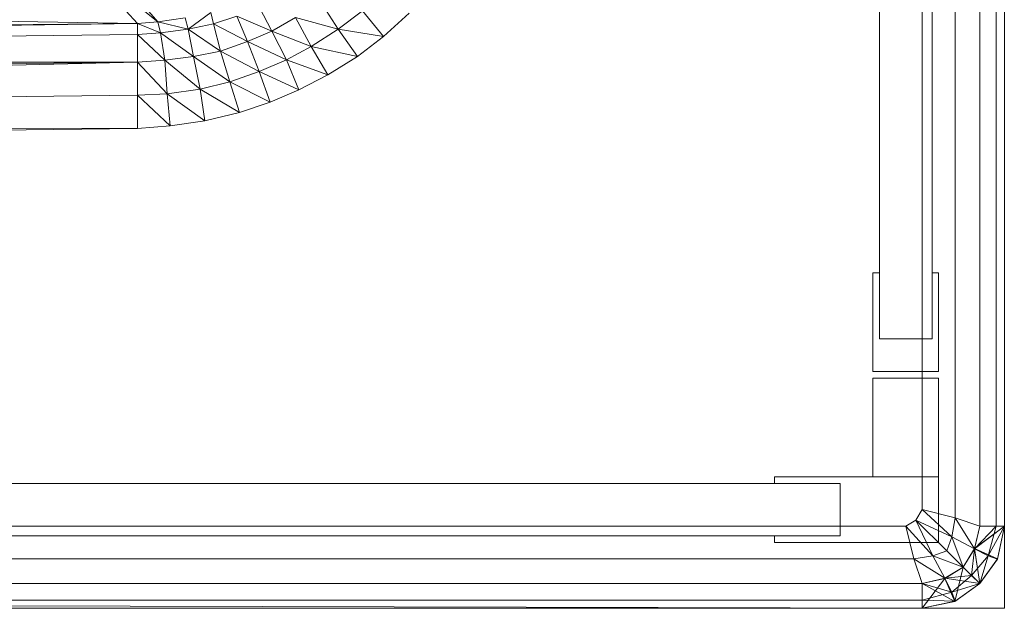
# Model space of a CAD drawing. Header units: metres. Extents: x 391.1 to 427.5, y 12.7 to 28.4.
# Tile 159 of 247: x 408.8218 to 408.9417, y 23.3507 to 23.4224. Entities that reach past the tile are written whole.
import ezdxf

# ---------------------------------------------------------------- set-up
doc = ezdxf.new("R2010")
doc.units = ezdxf.units.M
doc.layers.add('02_MOBILIARIO', color=7, linetype='Continuous', lineweight=18)
doc.layers.add('Mobiliario', color=7, linetype='Continuous', lineweight=18)

# ---------------------------------------------------------------- blocks, each defined once
blk = doc.blocks.new('Family - Plats de dutxa PS-1-153501-01_PCI_PS1')
at = {"layer": '02_MOBILIARIO', "color": 253, "true_color": 0xaaaaaa}
for p, q in [((0.81, 0), (0.81, 0.8)), ((0.81, 0), (0.81, 0.8)), ((0.807, 0.01), (0.807, 0.79)), ((0.7948, 0.0328), (0.7948, 0.7592)), ((0.8012, 0.7592), (0.8012, 0.0328)), ((0.81, 0.5), (0.81, 0.01)), ((0.81, 0.5), (0.81, 0.01)), ((0.81, 0.01), (0.81, 0.5)), ((0.8, 0.4), (0.8, 0.012)), ((0.8, 0.4), (0.8, 0.012)), ((0.804, 0.4), (0.804, 0.011)), ((0.804, 0.4), (0.804, 0.011)), ((0.807, 0.4), (0.807, 0.01)), ((0.807, 0.01), (0.807, 0.4)), ((0.807, 0.4), (0.807, 0.01)), ((0.809, 0.01), (0.809, 0.4)), ((0.809, 0.4), (0.809, 0.01)), ((0.81, 0.01), (0.81, 0.4)), ((0.81, 0.4), (0.81, 0.01)), ((0.81, 0.01), (0.81, 0.4)), ((0.81, 0.4), (0.81, 0.01)), ((0.69702, 0.07927), (0.70444, 0.07118)), ((0.69702, 0.07927), (0.70691, 0.07138)), ((0.70691, 0.07138), (0.69702, 0.07927)), ((0.70444, 0.07118), (0.69702, 0.07927)), ((0.70691, 0.07138), (0.69987, 0.07951)), ((0.69987, 0.07951), (0.70691, 0.07138)), ((0.41, 0.0759), (0.70444, 0.07118)), ((0.70444, 0.07118), (0.41, 0.0759)), ((0.72081, 0.07024), (0.71927, 0.0732)), ((0.71927, 0.0732), (0.72081, 0.07024)), ((0.72887, 0.07049), (0.72668, 0.07388)), ((0.72668, 0.07388), (0.72887, 0.07049)), ((0.71061, 0.07048), (0.71337, 0.07251)), ((0.71337, 0.07251), (0.71061, 0.07048)), ((0.71371, 0.07112), (0.71337, 0.07251)), ((0.71371, 0.07112), (0.71337, 0.07251)), ((0.71371, 0.07112), (0.71656, 0.07204)), ((0.71656, 0.07204), (0.71371, 0.07112)), ((0.71656, 0.07204), (0.72081, 0.07024)), ((0.72081, 0.07024), (0.71656, 0.07204)), ((0.71785, 0.06897), (0.71656, 0.07204)), ((0.71656, 0.07204), (0.71785, 0.06897)), ((0.73185, 0.07272), (0.72887, 0.07049)), ((0.72887, 0.07049), (0.73185, 0.07272)), ((0.7344, 0.06957), (0.73185, 0.07272)), ((0.73185, 0.07272), (0.7344, 0.06957)), ((0.73753, 0.07241), (0.7344, 0.06957)), ((0.73753, 0.07241), (0.7344, 0.06957)), ((0.70444, 0.07118), (0.41, 0.06781)), ((0.41, 0.06781), (0.70444, 0.07118)), ((0.70444, 0.07118), (0.41, 0.06646)), ((0.41, 0.06646), (0.70444, 0.07118)), ((0.70691, 0.07138), (0.70444, 0.07118)), ((0.70444, 0.07118), (0.70691, 0.07138)), ((0.70444, 0.06983), (0.70444, 0.07118)), ((0.70444, 0.07118), (0.70725, 0.07002)), ((0.70725, 0.07002), (0.70444, 0.07118)), ((0.70444, 0.06983), (0.70444, 0.07118)), ((0.71027, 0.07187), (0.70691, 0.07138)), ((0.70691, 0.07138), (0.71027, 0.07187)), ((0.70691, 0.07138), (0.71061, 0.07048)), ((0.71061, 0.07048), (0.70691, 0.07138)), ((0.70725, 0.07002), (0.70691, 0.07138)), ((0.70691, 0.07138), (0.70725, 0.07002)), ((0.71027, 0.07187), (0.71061, 0.07048)), ((0.71027, 0.07187), (0.71061, 0.07048)), ((0.71061, 0.07048), (0.71371, 0.07112)), ((0.71371, 0.07112), (0.71061, 0.07048)), ((0.71371, 0.07112), (0.71785, 0.06897)), ((0.71785, 0.06897), (0.71371, 0.07112)), ((0.71455, 0.06781), (0.71371, 0.07112)), ((0.71371, 0.07112), (0.71455, 0.06781)), ((0.7237, 0.07189), (0.72081, 0.07024)), ((0.72081, 0.07024), (0.7237, 0.07189)), ((0.7237, 0.07189), (0.72561, 0.06838)), ((0.7237, 0.07189), (0.72887, 0.07049)), ((0.72887, 0.07049), (0.7237, 0.07189)), ((0.72561, 0.06838), (0.7237, 0.07189)), ((0.70444, 0.06983), (0.41, 0.06646)), ((0.41, 0.06646), (0.70444, 0.06983)), ((0.70444, 0.06983), (0.70725, 0.07002)), ((0.70725, 0.07002), (0.70444, 0.06983)), ((0.70444, 0.06983), (0.70444, 0.06646)), ((0.70444, 0.06983), (0.70779, 0.0667)), ((0.70779, 0.0667), (0.70444, 0.06983)), ((0.70444, 0.06646), (0.70444, 0.06983)), ((0.70725, 0.07002), (0.71061, 0.07048)), ((0.71061, 0.07048), (0.70725, 0.07002)), ((0.70725, 0.07002), (0.71129, 0.06714)), ((0.71129, 0.06714), (0.70725, 0.07002)), ((0.70779, 0.0667), (0.70725, 0.07002)), ((0.70725, 0.07002), (0.70779, 0.0667)), ((0.71061, 0.07048), (0.71455, 0.06781)), ((0.71455, 0.06781), (0.71061, 0.07048)), ((0.71129, 0.06714), (0.71061, 0.07048)), ((0.71061, 0.07048), (0.71129, 0.06714)), ((0.72081, 0.07024), (0.71785, 0.06897)), ((0.71785, 0.06897), (0.72081, 0.07024)), ((0.72081, 0.07024), (0.72258, 0.06673)), ((0.72081, 0.07024), (0.72561, 0.06838)), ((0.72561, 0.06838), (0.72081, 0.07024)), ((0.72258, 0.06673), (0.72081, 0.07024)), ((0.72561, 0.06838), (0.72887, 0.07049)), ((0.72887, 0.07049), (0.72561, 0.06838)), ((0.72887, 0.07049), (0.7344, 0.06957)), ((0.7344, 0.06957), (0.72887, 0.07049)), ((0.73123, 0.06714), (0.72887, 0.07049)), ((0.72887, 0.07049), (0.73123, 0.06714)), ((0.7344, 0.06957), (0.73123, 0.06714)), ((0.7344, 0.06957), (0.73123, 0.06714)), ((0.71785, 0.06897), (0.71455, 0.06781)), ((0.71455, 0.06781), (0.71785, 0.06897)), ((0.71785, 0.06897), (0.72258, 0.06673)), ((0.72258, 0.06673), (0.71785, 0.06897)), ((0.71925, 0.0653), (0.71785, 0.06897)), ((0.71785, 0.06897), (0.71925, 0.0653)), ((0.72561, 0.06838), (0.72258, 0.06673)), ((0.72258, 0.06673), (0.72561, 0.06838)), ((0.72561, 0.06838), (0.73123, 0.06714)), ((0.73123, 0.06714), (0.72561, 0.06838)), ((0.72763, 0.06493), (0.72561, 0.06838)), ((0.72561, 0.06838), (0.72763, 0.06493)), ((0.71455, 0.06781), (0.71129, 0.06714)), ((0.71129, 0.06714), (0.71455, 0.06781)), ((0.71455, 0.06781), (0.71925, 0.0653)), ((0.71925, 0.0653), (0.71455, 0.06781)), ((0.71571, 0.06408), (0.71455, 0.06781)), ((0.71455, 0.06781), (0.71571, 0.06408)), ((0.73123, 0.06714), (0.72763, 0.06493)), ((0.73123, 0.06714), (0.72763, 0.06493)), ((0.41, 0.06646), (0.70444, 0.06646)), ((0.70444, 0.06646), (0.41, 0.06309)), ((0.70444, 0.06646), (0.41, 0.06646)), ((0.41, 0.06309), (0.70444, 0.06646)), ((0.70444, 0.06646), (0.41, 0.05905)), ((0.41, 0.05905), (0.70444, 0.06646)), ((0.70779, 0.0667), (0.70444, 0.06646)), ((0.70444, 0.06646), (0.70779, 0.0667)), ((0.70444, 0.06242), (0.70444, 0.06646)), ((0.70444, 0.06646), (0.70807, 0.0626)), ((0.70807, 0.0626), (0.70444, 0.06646)), ((0.70444, 0.06242), (0.70444, 0.06646)), ((0.71129, 0.06714), (0.70779, 0.0667)), ((0.70779, 0.0667), (0.71129, 0.06714)), ((0.70779, 0.0667), (0.7121, 0.06315)), ((0.7121, 0.06315), (0.70779, 0.0667)), ((0.70807, 0.0626), (0.70779, 0.0667)), ((0.70779, 0.0667), (0.70807, 0.0626)), ((0.71129, 0.06714), (0.71571, 0.06408)), ((0.71571, 0.06408), (0.71129, 0.06714)), ((0.7121, 0.06315), (0.71129, 0.06714)), ((0.71129, 0.06714), (0.7121, 0.06315)), ((0.72258, 0.06673), (0.71925, 0.0653)), ((0.71925, 0.0653), (0.72258, 0.06673)), ((0.72258, 0.06673), (0.7241, 0.06309)), ((0.72258, 0.06673), (0.72763, 0.06493)), ((0.72763, 0.06493), (0.72258, 0.06673)), ((0.7241, 0.06309), (0.72258, 0.06673)), ((0.71571, 0.06408), (0.71925, 0.0653)), ((0.71925, 0.0653), (0.71571, 0.06408)), ((0.71925, 0.0653), (0.7241, 0.06309)), ((0.7241, 0.06309), (0.71925, 0.0653)), ((0.72059, 0.06158), (0.71925, 0.0653)), ((0.71925, 0.0653), (0.72059, 0.06158)), ((0.72763, 0.06493), (0.7241, 0.06309)), ((0.72763, 0.06493), (0.7241, 0.06309)), ((0.7121, 0.06315), (0.71571, 0.06408)), ((0.71571, 0.06408), (0.7121, 0.06315)), ((0.71571, 0.06408), (0.71689, 0.06035)), ((0.71571, 0.06408), (0.72059, 0.06158)), ((0.72059, 0.06158), (0.71571, 0.06408)), ((0.71689, 0.06035), (0.71571, 0.06408)), ((0.70444, 0.06242), (0.41, 0.05905)), ((0.41, 0.05905), (0.70444, 0.06242)), ((0.70444, 0.06242), (0.70807, 0.0626)), ((0.70807, 0.0626), (0.70444, 0.06242)), ((0.70444, 0.06242), (0.70444, 0.05837)), ((0.70444, 0.06242), (0.70841, 0.05871)), ((0.70841, 0.05871), (0.70444, 0.06242)), ((0.70444, 0.05837), (0.70444, 0.06242)), ((0.70807, 0.0626), (0.7121, 0.06315)), ((0.7121, 0.06315), (0.70807, 0.0626)), ((0.70807, 0.0626), (0.71265, 0.05932)), ((0.71265, 0.05932), (0.70807, 0.0626)), ((0.70841, 0.05871), (0.70807, 0.0626)), ((0.70807, 0.0626), (0.70841, 0.05871)), ((0.7121, 0.06315), (0.71689, 0.06035)), ((0.71689, 0.06035), (0.7121, 0.06315)), ((0.71265, 0.05932), (0.7121, 0.06315)), ((0.7121, 0.06315), (0.71265, 0.05932)), ((0.7241, 0.06309), (0.72059, 0.06158)), ((0.7241, 0.06309), (0.72059, 0.06158)), ((0.72059, 0.06158), (0.71689, 0.06035)), ((0.72059, 0.06158), (0.71689, 0.06035)), ((0.71689, 0.06035), (0.71265, 0.05932)), ((0.71689, 0.06035), (0.71265, 0.05932)), ((0.41, 0.05905), (0.70444, 0.05837)), ((0.70444, 0.05837), (0.41, 0.05905)), ((0.71265, 0.05932), (0.70841, 0.05871)), ((0.71265, 0.05932), (0.70841, 0.05871)), ((0.70444, 0.05837), (0.41, 0.055)), ((0.70444, 0.05837), (0.41, 0.055)), ((0.70841, 0.05871), (0.70444, 0.05837)), ((0.70841, 0.05871), (0.70444, 0.05837)), ((0.794, 0.0288), (0.794, 0.0408)), ((0.794, 0.0408), (0.7948, 0.0408)), ((0.7948, 0.0408), (0.7948, 0.0328)), ((0.8012, 0.0328), (0.8012, 0.0408)), ((0.8012, 0.0408), (0.802, 0.0408)), ((0.802, 0.0408), (0.802, 0.0288)), ((0.8012, 0.0328), (0.7948, 0.0328)), ((0.7948, 0.0328), (0.8012, 0.0328)), ((0.802, 0.0288), (0.794, 0.0288)), ((0.794, 0.016), (0.794, 0.028)), ((0.794, 0.028), (0.802, 0.028)), ((0.802, 0.028), (0.802, 0.016)), ((0.782, 0.0152), (0.782, 0.016)), ((0.782, 0.016), (0.802, 0.016)), ((0.802, 0.016), (0.794, 0.016)), ((0.802, 0.016), (0.802, 0.008)), ((0.038, 0.0152), (0.79, 0.0152)), ((0.79, 0.0152), (0.782, 0.0152)), ((0.79, 0.0152), (0.79, 0.0088)), ((0.79, 0.0088), (0.79, 0.0152)), ((0.8, 0.012), (0.79922, 0.01072)), ((0.8, 0.012), (0.79922, 0.01072)), ((0.804, 0.011), (0.8, 0.012)), ((0.8, 0.012), (0.80362, 0.00868)), ((0.80362, 0.00868), (0.8, 0.012)), ((0.804, 0.011), (0.8, 0.012)), ((0.804, 0.011), (0.80362, 0.00868)), ((0.80362, 0.00868), (0.804, 0.011)), ((0.807, 0.01), (0.804, 0.011)), ((0.804, 0.011), (0.80635, 0.00724)), ((0.80635, 0.00724), (0.804, 0.011)), ((0.807, 0.01), (0.804, 0.011)), ((0.798, 0.01), (0.41, 0.01)), ((0.41, 0.01), (0.798, 0.01)), ((0.79922, 0.01072), (0.798, 0.01)), ((0.79922, 0.01072), (0.798, 0.01)), ((0.799, 0.006), (0.798, 0.01)), ((0.80131, 0.00638), (0.798, 0.01)), ((0.798, 0.01), (0.799, 0.006)), ((0.798, 0.01), (0.80131, 0.00638)), ((0.803, 0.007), (0.79922, 0.01072)), ((0.80362, 0.00868), (0.79922, 0.01072)), ((0.79922, 0.01072), (0.80362, 0.00868)), ((0.79922, 0.01072), (0.80131, 0.00638)), ((0.79922, 0.01072), (0.803, 0.007)), ((0.80131, 0.00638), (0.79922, 0.01072)), ((0.81, 0.01), (0.80635, 0.00724)), ((0.80635, 0.00724), (0.807, 0.01)), ((0.80635, 0.00724), (0.807, 0.01)), ((0.807, 0.01), (0.80635, 0.00724)), ((0.80635, 0.00724), (0.809, 0.01)), ((0.809, 0.01), (0.80635, 0.00724)), ((0.81, 0.01), (0.80636, 0.00726)), ((0.80636, 0.00726), (0.807, 0.01)), ((0.80636, 0.00726), (0.81, 0.01)), ((0.81, 0.01), (0.807, 0.01)), ((0.81, 0.01), (0.807, 0.01)), ((0.807, 0.01), (0.809, 0.01)), ((0.807, 0.01), (0.81, 0.01)), ((0.807, 0.01), (0.809, 0.01)), ((0.809, 0.01), (0.80803, 0.00638)), ((0.80803, 0.00638), (0.81, 0.01)), ((0.81, 0.01), (0.80803, 0.00638)), ((0.80803, 0.00638), (0.809, 0.01)), ((0.809, 0.01), (0.81, 0.01)), ((0.809, 0.01), (0.81, 0.01)), ((0.81, 0.01), (0.80915, 0.00599)), ((0.81, 0.01), (0.80915, 0.00599)), ((0.80915, 0.00599), (0.81, 0.01)), ((0.81, 0.01), (0.80915, 0.00599)), ((0.80915, 0.00599), (0.81, 0.01)), ((0.81, 0.01), (0.80916, 0.00602)), ((0.81, 0.01), (0.80916, 0.00602)), ((0.80916, 0.00602), (0.81, 0.01)), ((0.81, 0.01), (0.80916, 0.00602)), ((0.79, 0.0088), (0.038, 0.0088)), ((0.782, 0.008), (0.782, 0.0088)), ((0.782, 0.0088), (0.79, 0.0088)), ((0.80362, 0.00868), (0.803, 0.007)), ((0.803, 0.007), (0.80362, 0.00868)), ((0.80362, 0.00868), (0.805, 0.005)), ((0.805, 0.005), (0.80362, 0.00868)), ((0.80635, 0.00724), (0.80362, 0.00868)), ((0.80362, 0.00868), (0.80635, 0.00724)), ((0.802, 0.008), (0.782, 0.008)), ((0.805, 0.005), (0.80636, 0.00726)), ((0.805, 0.005), (0.80635, 0.00724)), ((0.805, 0.005), (0.80635, 0.00724)), ((0.80635, 0.00724), (0.805, 0.005)), ((0.80635, 0.00724), (0.806, 0.004)), ((0.806, 0.004), (0.80635, 0.00724)), ((0.80916, 0.00602), (0.80635, 0.00724)), ((0.80635, 0.00724), (0.807, 0.003)), ((0.80803, 0.00638), (0.80635, 0.00724)), ((0.80803, 0.00638), (0.80635, 0.00724)), ((0.80916, 0.00602), (0.80636, 0.00726)), ((0.80916, 0.00602), (0.80636, 0.00726)), ((0.807, 0.003), (0.80636, 0.00726)), ((0.80636, 0.00726), (0.807, 0.003)), ((0.799, 0.006), (0.41, 0.006)), ((0.41, 0.006), (0.799, 0.006)), ((0.80131, 0.00638), (0.799, 0.006)), ((0.799, 0.006), (0.80131, 0.00638)), ((0.8, 0.003), (0.799, 0.006)), ((0.80275, 0.00365), (0.799, 0.006)), ((0.799, 0.006), (0.8, 0.003)), ((0.799, 0.006), (0.80275, 0.00365)), ((0.803, 0.007), (0.80131, 0.00638)), ((0.80131, 0.00638), (0.803, 0.007)), ((0.805, 0.005), (0.80131, 0.00638)), ((0.80131, 0.00638), (0.80275, 0.00365)), ((0.80131, 0.00638), (0.805, 0.005)), ((0.80275, 0.00365), (0.80131, 0.00638)), ((0.803, 0.007), (0.805, 0.005)), ((0.805, 0.005), (0.803, 0.007)), ((0.80803, 0.00638), (0.806, 0.004)), ((0.806, 0.004), (0.80803, 0.00638)), ((0.80803, 0.00638), (0.807, 0.003)), ((0.807, 0.003), (0.80803, 0.00638)), ((0.80916, 0.00602), (0.807, 0.003)), ((0.807, 0.003), (0.80916, 0.00602)), ((0.807, 0.003), (0.80916, 0.00602)), ((0.80916, 0.00602), (0.807, 0.003)), ((0.80916, 0.00602), (0.807, 0.003)), ((0.80915, 0.00599), (0.80803, 0.00638)), ((0.80915, 0.00599), (0.80803, 0.00638)), ((0.80915, 0.00599), (0.80916, 0.00602)), ((0.80915, 0.00599), (0.80916, 0.00602)), ((0.80916, 0.00602), (0.80915, 0.00599)), ((0.80274, 0.00364), (0.805, 0.005)), ((0.80275, 0.00365), (0.805, 0.005)), ((0.80275, 0.00365), (0.805, 0.005)), ((0.805, 0.005), (0.80275, 0.00365)), ((0.805, 0.005), (0.80398, 0.00083)), ((0.80398, 0.00083), (0.805, 0.005)), ((0.807, 0.003), (0.805, 0.005)), ((0.805, 0.005), (0.807, 0.003)), ((0.805, 0.005), (0.807, 0.003)), ((0.805, 0.005), (0.806, 0.004)), ((0.806, 0.004), (0.805, 0.005)), ((0.80915, 0.00599), (0.807, 0.003)), ((0.80915, 0.00599), (0.807, 0.003)), ((0.807, 0.003), (0.80915, 0.00599)), ((0.8, 0.003), (0.80275, 0.00365)), ((0.8, 0.003), (0.80275, 0.00365)), ((0.80275, 0.00365), (0.8, 0.003)), ((0.80274, 0.00364), (0.8, 0)), ((0.8, 0), (0.80274, 0.00364)), ((0.8, 0.003), (0.80274, 0.00364)), ((0.80274, 0.00364), (0.80398, 0.00083)), ((0.80398, 0.00083), (0.80274, 0.00364)), ((0.806, 0.004), (0.80275, 0.00365)), ((0.80275, 0.00365), (0.806, 0.004)), ((0.80275, 0.00365), (0.80398, 0.00083)), ((0.807, 0.003), (0.80275, 0.00365)), ((0.80275, 0.00365), (0.80361, 0.00196)), ((0.80361, 0.00196), (0.80275, 0.00365)), ((0.806, 0.004), (0.80361, 0.00196)), ((0.80361, 0.00196), (0.806, 0.004)), ((0.806, 0.004), (0.807, 0.003)), ((0.807, 0.003), (0.806, 0.004)), ((0.8, 0.003), (0.41, 0.003)), ((0.8, 0.003), (0.41, 0.003)), ((0.41, 0.003), (0.8, 0.003)), ((0.51, 0.003), (0.8, 0.003)), ((0.8, 0.003), (0.8, 0)), ((0.80398, 0.00083), (0.8, 0.003)), ((0.8, 0.003), (0.8, 0.001)), ((0.8, 0), (0.8, 0.003)), ((0.8, 0), (0.8, 0.003)), ((0.80361, 0.00196), (0.8, 0.003)), ((0.8, 0.003), (0.8, 0.001)), ((0.8, 0.003), (0.80361, 0.00196)), ((0.807, 0.003), (0.80361, 0.00196)), ((0.80361, 0.00196), (0.807, 0.003)), ((0.807, 0.003), (0.80398, 0.00083)), ((0.80398, 0.00083), (0.807, 0.003)), ((0.807, 0.003), (0.80398, 0.00083)), ((0.807, 0.003), (0.804, 0.00085)), ((0.807, 0.003), (0.804, 0.00085)), ((0.807, 0.003), (0.804, 0.00085)), ((0.804, 0.00085), (0.807, 0.003)), ((0.804, 0.00085), (0.807, 0.003)), ((0.80361, 0.00196), (0.8, 0.001)), ((0.8, 0.001), (0.80361, 0.00196)), ((0.80361, 0.00196), (0.804, 0.00085)), ((0.804, 0.00085), (0.80361, 0.00196)), ((0.01, 0), (0.81, 0)), ((0.01, 0), (0.81, 0)), ((0.41, 0.001), (0.8, 0.001)), ((0.8, 0.001), (0.41, 0.001)), ((0.41, 0.001), (0.8, 0)), ((0.8, 0), (0.41, 0.001)), ((0.8, 0), (0.41, 0.001)), ((0.8, 0), (0.41, 0.001)), ((0.8, 0), (0.41, 0)), ((0.8, 0), (0.41, 0)), ((0.8, 0), (0.51, 0)), ((0.8, 0), (0.51, 0)), ((0.8, 0.001), (0.8, 0)), ((0.804, 0.00085), (0.8, 0.001)), ((0.8, 0.001), (0.8, 0)), ((0.8, 0.001), (0.804, 0.00085)), ((0.804, 0.00085), (0.8, 0)), ((0.804, 0.00085), (0.8, 0)), ((0.804, 0.00085), (0.8, 0)), ((0.8, 0), (0.804, 0.00085)), ((0.80398, 0.00083), (0.8, 0)), ((0.80398, 0.00083), (0.8, 0)), ((0.8, 0), (0.80398, 0.00083)), ((0.8, 0), (0.80398, 0.00083)), ((0.80398, 0.00083), (0.8, 0)), ((0.80398, 0.00083), (0.804, 0.00085)), ((0.804, 0.00085), (0.80398, 0.00083)), ((0.80398, 0.00083), (0.804, 0.00085))]:
    blk.add_line(p, q, dxfattribs=at)
at = {"layer": 'Mobiliario', "color": 253, "true_color": 0xaaaaaa}
for p, q in [((0.7948, 0.7592), (0.7948, 0.0328)), ((0.8012, 0.0328), (0.8012, 0.7592)), ((0.794, 0.0408), (0.794, 0.0288)), ((0.7948, 0.0408), (0.794, 0.0408)), ((0.7948, 0.0328), (0.7948, 0.0408)), ((0.802, 0.0408), (0.8012, 0.0408)), ((0.8012, 0.0408), (0.8012, 0.0328)), ((0.802, 0.0288), (0.802, 0.0408)), ((0.7948, 0.0328), (0.8012, 0.0328)), ((0.8012, 0.0328), (0.7948, 0.0328)), ((0.794, 0.0288), (0.802, 0.0288)), ((0.794, 0.028), (0.794, 0.016)), ((0.802, 0.028), (0.794, 0.028)), ((0.802, 0.016), (0.802, 0.028)), ((0.802, 0.016), (0.782, 0.016)), ((0.782, 0.016), (0.782, 0.0152)), ((0.794, 0.016), (0.802, 0.016)), ((0.802, 0.008), (0.802, 0.016)), ((0.79, 0.0152), (0.038, 0.0152)), ((0.782, 0.0152), (0.79, 0.0152)), ((0.79, 0.0088), (0.79, 0.0152)), ((0.79, 0.0152), (0.79, 0.0088)), ((0.038, 0.0088), (0.79, 0.0088)), ((0.79, 0.0088), (0.782, 0.0088)), ((0.782, 0.0088), (0.782, 0.008)), ((0.782, 0.008), (0.802, 0.008))]:
    blk.add_line(p, q, dxfattribs=at)
blk = doc.blocks.new('LONDR55-XX_ZZ-ARQ-CAA-M3D-Londres55_ifc-1-01_PCI_PS1')
at = {"layer": '02_MOBILIARIO', "color": 253, "lineweight": 18, "true_color": 0xaaaaaa}
blk.add_blockref('Family - Plats de dutxa PS-1-153501-01_PCI_PS1', (408.13172, 23.35074), dxfattribs=at)

msp = doc.modelspace()

# ---------------------------------------------------------------- block references
at = {"lineweight": 5}
msp.add_blockref('LONDR55-XX_ZZ-ARQ-CAA-M3D-Londres55_ifc-1-01_PCI_PS1', (0, 0), dxfattribs=at)

doc.saveas('drawing.dxf')
